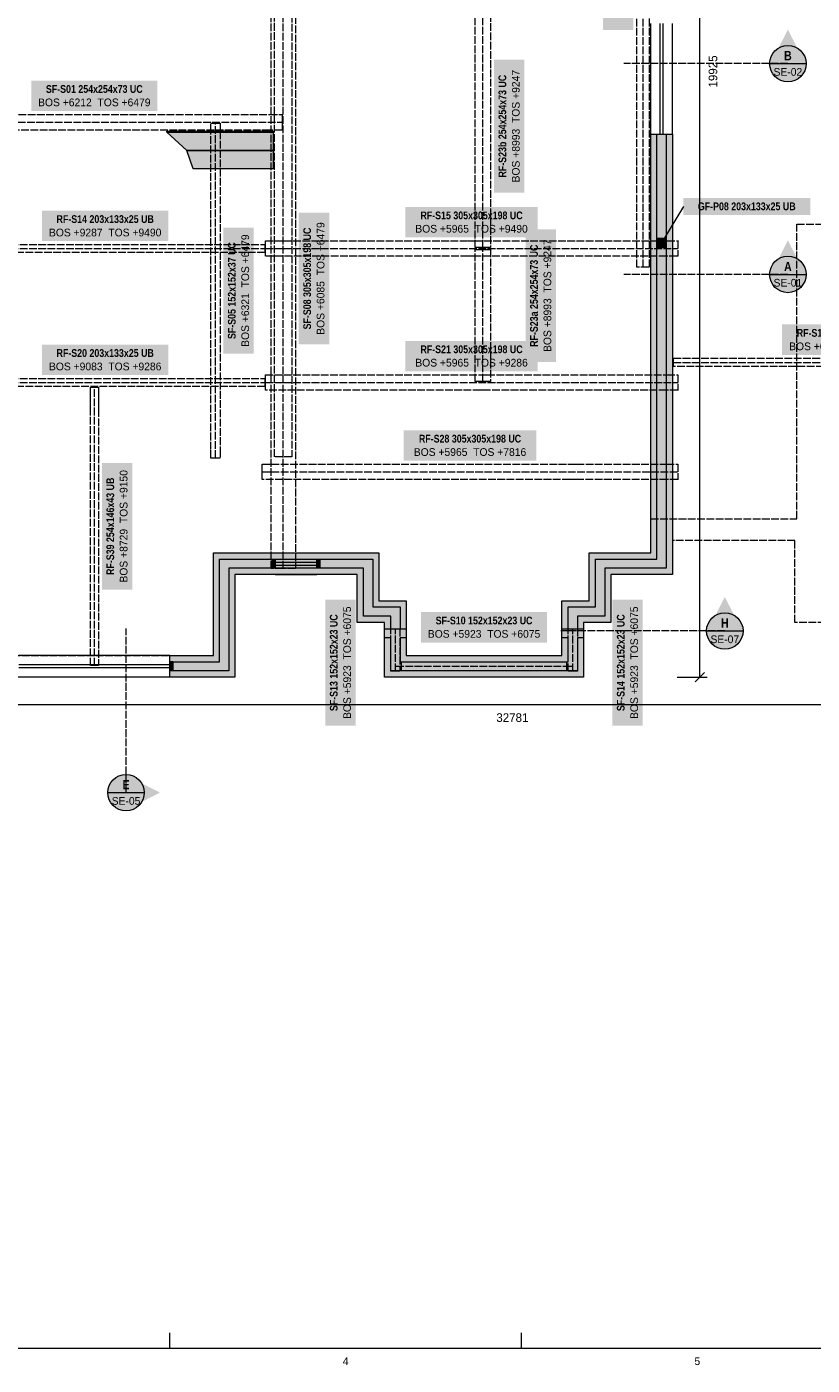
# Model space of a CAD drawing. Header units: millimetres. Extents: x 17 to 587, y 4 to 415.
# Tile 2 of 7: x 170 to 299, y 4 to 224. Entities that reach past the tile are written whole.
import ezdxf
from ezdxf.enums import TextEntityAlignment as Align

# ---------------------------------------------------------------- set-up
doc = ezdxf.new("R2010")
doc.units = ezdxf.units.MM
doc.linetypes.add('DASHED', pattern=[1.524, 1.27, -0.254])
for name, color, linetype in [('FILL-C_B2B2B5', 7, 'Continuous'), ('FILL-EPS', 7, 'Continuous'), ('FILL-RED', 7, 'Continuous'), ('FILL-STEEL', 7, 'Continuous'), ('FILL-TEAL_DK', 7, 'Continuous'), ('FILL-WHITE', 7, 'Continuous'), ('LINE-INK', 7, 'Continuous'), ('LINE-RED', 7, 'Continuous'), ('LINE-RED-DASH', 7, 'DASHED'), ('LINE-STEEL', 7, 'Continuous'), ('LINE-STEEL-DASH', 7, 'DASHED'), ('LINE-STEEL_GREY', 7, 'Continuous'), ('LINE-STEEL_GREY-DASH', 7, 'DASHED'), ('LINE-TEAL_DK', 7, 'Continuous'), ('TEXT-INK', 7, 'Continuous'), ('TEXT-RED', 7, 'Continuous'), ('TEXT-STEEL', 7, 'Continuous'), ('TEXT-STEEL_GREY', 7, 'Continuous')]:
    doc.layers.add(name, color=color, linetype=linetype)
doc.styles.add('OpenSansCondensed-Bold', font='OpenSansCondensed-Bold.ttf')

msp = doc.modelspace()

# ---------------------------------------------------------------- hatches: boundary and pattern name
at = {"layer": 'FILL-C_B2B2B5', "true_color": 0xb2b2b5}
h = msp.add_hatch(color=256, dxfattribs=at)
h.dxf.hatch_style = 1
h.paths.add_polyline_path([(232.53, 123.81), (231.51, 123.81), (231.51, 119.91), (259.18, 119.91), (259.18, 123.81), (258.16, 123.81), (258.16, 125.33), (259.18, 125.33), (259.18, 128.91), (263.68, 128.91), (263.68, 136.79), (273.8, 136.79), (273.8, 206.7), (275.33, 206.7), (275.33, 135.27), (265.2, 135.27), (265.2, 127.39), (260.7, 127.39), (260.7, 125.33), (261.72, 125.33), (261.72, 123.81), (260.7, 123.81), (260.7, 118.39), (229.99, 118.39), (229.99, 123.81), (228.97, 123.81), (228.97, 125.33), (229.99, 125.33), (229.99, 127.39), (225.48, 127.39), (225.48, 135.27), (203.33, 135.27), (203.33, 118.39), (193.64, 118.39), (193.64, 119.91), (201.8, 119.91), (201.8, 136.79), (227.01, 136.79), (227.01, 128.91), (231.51, 128.91), (231.51, 125.33), (232.53, 125.33)])
at = {"layer": 'FILL-EPS', "true_color": 0xccffff}
h = msp.add_hatch(color=256, dxfattribs=at)
h.dxf.hatch_style = 1
h.paths.add_polyline_path([(258.16, 129.93), (262.66, 129.93), (262.66, 137.81), (272.79, 137.81), (272.79, 206.7), (273.8, 206.7), (273.8, 136.79), (263.68, 136.79), (263.68, 128.91), (259.18, 128.91), (259.18, 125.33), (258.16, 125.33)])
h = msp.add_hatch(color=256, dxfattribs=at)
h.dxf.hatch_style = 1
h.paths.add_polyline_path([(276.34, 206.7), (276.34, 134.25), (266.22, 134.25), (266.22, 126.37), (261.72, 126.37), (261.72, 125.33), (260.7, 125.33), (260.7, 127.39), (265.2, 127.39), (265.2, 135.27), (275.33, 135.27), (275.33, 206.7)])
h = msp.add_hatch(color=256, dxfattribs=at)
h.dxf.hatch_style = 1
h.paths.add_polyline_path([(200.79, 120.93), (200.79, 137.81), (228.02, 137.81), (228.02, 129.93), (232.53, 129.93), (232.53, 125.33), (231.51, 125.33), (231.51, 128.91), (227.01, 128.91), (227.01, 136.79), (201.8, 136.79), (201.8, 119.91), (193.64, 119.91), (193.64, 120.93)])
h = msp.add_hatch(color=256, dxfattribs=at)
h.dxf.hatch_style = 1
h.paths.add_polyline_path([(228.97, 126.37), (224.47, 126.37), (224.47, 134.25), (204.34, 134.25), (204.34, 117.37), (193.64, 117.37), (193.64, 118.39), (203.33, 118.39), (203.33, 135.27), (225.48, 135.27), (225.48, 127.39), (229.99, 127.39), (229.99, 125.33), (228.97, 125.33)])
h = msp.add_hatch(color=256, dxfattribs=at)
h.dxf.hatch_style = 1
h.paths.add_polyline_path([(261.72, 117.37), (228.97, 117.37), (228.97, 123.81), (229.99, 123.81), (229.99, 118.39), (260.7, 118.39), (260.7, 123.81), (261.72, 123.81)])
h = msp.add_hatch(color=256, dxfattribs=at)
h.dxf.hatch_style = 1
h.paths.add_polyline_path([(232.53, 120.93), (258.16, 120.93), (258.16, 123.81), (259.18, 123.81), (259.18, 119.91), (231.51, 119.91), (231.51, 123.81), (232.53, 123.81)])
at = {"layer": 'FILL-RED', "true_color": 0xb81a1f}
h = msp.add_hatch(color=256, dxfattribs=at)
h.dxf.hatch_style = 1
h.paths.add_polyline_path([(295.34, 223.89), (292.49, 218.29), (298.19, 218.29)])
h = msp.add_hatch(color=256, dxfattribs=at)
h.dxf.hatch_style = 1
h.paths.add_polyline_path([(295.34, 189.21), (292.49, 183.61), (298.19, 183.61)])
h = msp.add_hatch(color=256, dxfattribs=at)
h.dxf.hatch_style = 1
h.paths.add_polyline_path([(284.96, 130.56), (282.11, 124.96), (287.81, 124.96)])
h = msp.add_hatch(color=256, dxfattribs=at)
h.dxf.hatch_style = 1
h.paths.add_polyline_path([(192.02, 98.37), (186.42, 101.22), (186.42, 95.52)])
at = {"layer": 'FILL-STEEL', "true_color": 0x0d2973}
h = msp.add_hatch(color=256, dxfattribs=at)
h.dxf.hatch_style = 1
h.paths.add_polyline_path([(273.82, 188.05), (273.82, 189.55), (275.32, 189.55), (275.32, 188.05)])
h = msp.add_hatch(color=256, dxfattribs=at)
h.dxf.hatch_style = 1
h.paths.add_polyline_path([(274.97, 188.8), (274.96, 188.9), (274.92, 189), (274.85, 189.08), (274.77, 189.15), (274.67, 189.19), (274.57, 189.2), (274.47, 189.19), (274.37, 189.15), (274.29, 189.08), (274.22, 189), (274.18, 188.9), (274.17, 188.8), (274.18, 188.7), (274.22, 188.6), (274.29, 188.52), (274.37, 188.45), (274.47, 188.41), (274.57, 188.4), (274.67, 188.41), (274.77, 188.45), (274.85, 188.52), (274.92, 188.6), (274.96, 188.7)])
at = {"layer": 'FILL-TEAL_DK', "true_color": 0x006b5c}
h = msp.add_hatch(color=256, dxfattribs=at)
h.dxf.hatch_style = 1
h.paths.add_polyline_path([(210.48, 136.79), (210.98, 136.79), (210.98, 135.27), (210.48, 135.27)])
h = msp.add_hatch(color=256, dxfattribs=at)
h.dxf.hatch_style = 1
h.paths.add_polyline_path([(217.83, 136.79), (218.33, 136.79), (218.33, 135.27), (217.83, 135.27)])
h = msp.add_hatch(color=256, dxfattribs=at)
h.dxf.hatch_style = 1
h.paths.add_polyline_path([(193.64, 119.96), (194.14, 119.96), (194.14, 118.44), (193.64, 118.44)])
at = {"layer": 'FILL-WHITE', "true_color": 0xffffff}
h = msp.add_hatch(color=256, dxfattribs=at)
h.dxf.hatch_style = 1
h.paths.add_polyline_path([(269.93, 223.84), (269.93, 244.55), (264.92, 244.55), (264.92, 223.84)])
h = msp.add_hatch(color=256, dxfattribs=at)
h.dxf.hatch_style = 1
h.paths.add_polyline_path([(298.34, 218.29), (298.24, 219.07), (297.94, 219.79), (297.47, 220.41), (296.84, 220.89), (296.12, 221.19), (295.34, 221.29), (294.57, 221.19), (293.84, 220.89), (293.22, 220.41), (292.75, 219.79), (292.45, 219.07), (292.34, 218.29), (292.45, 217.51), (292.75, 216.79), (293.22, 216.17), (293.84, 215.69), (294.57, 215.39), (295.34, 215.29), (296.12, 215.39), (296.84, 215.69), (297.47, 216.17), (297.94, 216.79), (298.24, 217.51)])
h = msp.add_hatch(color=256, dxfattribs=at)
h.dxf.hatch_style = 1
h.paths.add_polyline_path([(251.98, 197.06), (251.98, 218.94), (246.97, 218.94), (246.97, 197.06)])
h = msp.add_hatch(color=256, dxfattribs=at)
h.dxf.hatch_style = 1
h.paths.add_polyline_path([(170.85, 210.49), (191.56, 210.49), (191.56, 215.5), (170.85, 215.5)])
h = msp.add_hatch(color=256, dxfattribs=at)
h.dxf.hatch_style = 1
h.paths.add_polyline_path([(193.12, 207.2), (193.12, 207.2), (210.62, 207.2), (210.62, 207), (210.62, 207), (193.12, 207)])
h = msp.add_hatch(color=256, dxfattribs=at)
h.dxf.hatch_style = 1
h.paths.add_polyline_path([(196.43, 204), (193.12, 207), (210.62, 207), (210.62, 204)])
h = msp.add_hatch(color=256, dxfattribs=at)
h.dxf.hatch_style = 1
h.paths.add_polyline_path([(197.45, 201), (197.45, 201), (196.43, 204), (210.62, 204), (210.62, 201), (197.45, 201), (197.45, 201)])
h = msp.add_hatch(color=256, dxfattribs=at)
h.dxf.hatch_style = 1
h.paths.add_polyline_path([(278.11, 193.4), (299.02, 193.4), (299.02, 196.2), (278.11, 196.2)])
h = msp.add_hatch(color=256, dxfattribs=at)
h.dxf.hatch_style = 1
h.paths.add_polyline_path([(172.59, 189.09), (193.4, 189.09), (193.4, 194.1), (172.59, 194.1)])
h = msp.add_hatch(color=256, dxfattribs=at)
h.dxf.hatch_style = 1
h.paths.add_polyline_path([(219.85, 172.1), (219.85, 193.79), (214.84, 193.79), (214.84, 172.1)])
h = msp.add_hatch(color=256, dxfattribs=at)
h.dxf.hatch_style = 1
h.paths.add_polyline_path([(232.38, 189.7), (254.18, 189.7), (254.18, 194.71), (232.38, 194.71)])
h = msp.add_hatch(color=256, dxfattribs=at)
h.dxf.hatch_style = 1
h.paths.add_polyline_path([(207.45, 170.59), (207.45, 191.31), (202.44, 191.31), (202.44, 170.59)])
h = msp.add_hatch(color=256, dxfattribs=at)
h.dxf.hatch_style = 1
h.paths.add_polyline_path([(257.18, 169.22), (257.18, 191.01), (252.17, 191.01), (252.17, 169.22)])
h = msp.add_hatch(color=256, dxfattribs=at)
h.dxf.hatch_style = 1
h.paths.add_polyline_path([(298.34, 183.61), (298.24, 184.39), (297.94, 185.11), (297.47, 185.73), (296.84, 186.21), (296.12, 186.51), (295.34, 186.61), (294.57, 186.51), (293.84, 186.21), (293.22, 185.73), (292.75, 185.11), (292.45, 184.39), (292.34, 183.61), (292.45, 182.83), (292.75, 182.11), (293.22, 181.49), (293.84, 181.01), (294.57, 180.71), (295.34, 180.61), (296.12, 180.71), (296.84, 181.01), (297.47, 181.49), (297.94, 182.11), (298.24, 182.83)])
h = msp.add_hatch(color=256, dxfattribs=at)
h.dxf.hatch_style = 1
h.paths.add_polyline_path([(294.39, 170.37), (315.21, 170.37), (315.21, 175.38), (294.39, 175.38)])
h = msp.add_hatch(color=256, dxfattribs=at)
h.dxf.hatch_style = 1
h.paths.add_polyline_path([(172.59, 167.06), (193.4, 167.06), (193.4, 172.07), (172.59, 172.07)])
h = msp.add_hatch(color=256, dxfattribs=at)
h.dxf.hatch_style = 1
h.paths.add_polyline_path([(232.38, 167.67), (254.18, 167.67), (254.18, 172.68), (232.38, 172.68)])
h = msp.add_hatch(color=256, dxfattribs=at)
h.dxf.hatch_style = 1
h.paths.add_polyline_path([(232.13, 152.97), (253.93, 152.97), (253.93, 157.98), (232.13, 157.98)])
h = msp.add_hatch(color=256, dxfattribs=at)
h.dxf.hatch_style = 1
h.paths.add_polyline_path([(187.45, 131.77), (187.45, 152.58), (182.44, 152.58), (182.44, 131.77)])
h = msp.add_hatch(color=256, dxfattribs=at)
h.dxf.hatch_style = 1
h.paths.add_polyline_path([(224.23, 109.38), (224.23, 130.1), (219.22, 130.1), (219.22, 109.38)])
h = msp.add_hatch(color=256, dxfattribs=at)
h.dxf.hatch_style = 1
h.paths.add_polyline_path([(271.46, 109.38), (271.46, 130.1), (266.45, 130.1), (266.45, 109.38)])
h = msp.add_hatch(color=256, dxfattribs=at)
h.dxf.hatch_style = 1
h.paths.add_polyline_path([(234.98, 123.06), (255.7, 123.06), (255.7, 128.07), (234.98, 128.07)])
h = msp.add_hatch(color=256, dxfattribs=at)
h.dxf.hatch_style = 1
h.paths.add_polyline_path([(287.96, 124.96), (287.85, 125.74), (287.56, 126.46), (287.08, 127.08), (286.46, 127.56), (285.73, 127.86), (284.96, 127.96), (284.18, 127.86), (283.46, 127.56), (282.84, 127.08), (282.36, 126.46), (282.06, 125.74), (281.96, 124.96), (282.06, 124.18), (282.36, 123.46), (282.84, 122.84), (283.46, 122.36), (284.18, 122.06), (284.96, 121.96), (285.73, 122.06), (286.46, 122.36), (287.08, 122.84), (287.56, 123.46), (287.85, 124.18)])
h = msp.add_hatch(color=256, dxfattribs=at)
h.dxf.hatch_style = 1
h.paths.add_polyline_path([(189.42, 98.37), (189.32, 99.15), (189.02, 99.87), (188.54, 100.5), (187.92, 100.97), (187.2, 101.27), (186.42, 101.37), (185.64, 101.27), (184.92, 100.97), (184.3, 100.5), (183.82, 99.87), (183.52, 99.15), (183.42, 98.37), (183.52, 97.6), (183.82, 96.87), (184.3, 96.25), (184.92, 95.78), (185.64, 95.48), (186.42, 95.37), (187.2, 95.48), (187.92, 95.78), (188.54, 96.25), (189.02, 96.87), (189.32, 97.6)])

# ---------------------------------------------------------------- linework, layer by layer
at = {"layer": 'LINE-INK', "lineweight": 5}
for p, q in [((280.84, 117.37), (280.84, 316.63)), ((272.79, 206.7), (272.79, 224.9)), ((274.32, 206.7), (274.32, 224.9)), ((274.82, 206.7), (274.82, 224.9)), ((276.34, 206.7), (276.34, 224.9)), ((210.98, 137.8), (217.83, 137.8)), ((210.98, 136.28), (217.83, 136.28)), ((210.98, 135.78), (217.83, 135.78)), ((210.98, 134.25), (217.83, 134.25)), ((168.79, 120.98), (193.64, 120.98)), ((168.79, 119.45), (193.64, 119.45)), ((168.79, 118.95), (193.64, 118.95)), ((168.79, 117.42), (193.64, 117.42)), ((277.14, 117.37), (282.04, 117.37)), ((280.07, 116.6), (281.62, 118.15)), ((86.09, 112.87), (413.91, 112.87)), ((193.62, 7), (193.62, 9.5)), ((251.5, 7), (251.5, 9.5))]:
    msp.add_line(p, q, dxfattribs=at)
for points in [[(20, 7), (587, 7), (587, 413), (20, 413)], [(193.12, 207.2), (193.12, 207.2), (210.62, 207.2), (210.62, 207), (210.62, 207), (193.12, 207)], [(196.43, 204), (193.12, 207), (210.62, 207), (210.62, 204)], [(193.64, 120.93), (200.79, 120.93), (200.79, 137.81), (228.02, 137.81), (228.02, 129.93), (232.53, 129.93), (232.53, 120.93), (258.16, 120.93), (258.16, 129.93), (262.66, 129.93), (262.66, 137.81), (272.79, 137.81), (272.79, 206.7), (276.34, 206.7), (276.34, 134.25), (266.22, 134.25), (266.22, 126.37), (261.72, 126.37), (261.72, 117.37), (228.97, 117.37), (228.97, 126.37), (224.47, 126.37), (224.47, 134.25), (204.34, 134.25), (204.34, 117.37), (193.64, 117.37)], [(197.45, 201), (197.45, 201), (196.43, 204), (210.62, 204), (210.62, 201), (197.45, 201), (197.45, 201)], [(273.82, 188.05), (273.82, 189.55), (275.32, 189.55), (275.32, 188.05)]]:
    msp.add_lwpolyline(points, close=True, dxfattribs=at)
at = {"layer": 'LINE-RED', "lineweight": 5}
for p, q in [((292.34, 218.29), (298.34, 218.29)), ((292.34, 183.61), (298.34, 183.61)), ((281.96, 124.96), (287.96, 124.96)), ((183.42, 98.37), (189.42, 98.37))]:
    msp.add_line(p, q, dxfattribs=at)
for centre in [(295.34, 218.29), (295.34, 183.61), (284.96, 124.96), (186.42, 98.37)]:
    msp.add_circle(centre, 3, dxfattribs=at)
at = {"layer": 'LINE-RED-DASH', "lineweight": 5}
for p, q in [((295.34, 218.29), (268.34, 218.29)), ((295.34, 183.61), (268.34, 183.61)), ((186.42, 98.37), (186.42, 125.37)), ((284.96, 124.96), (257.96, 124.96))]:
    msp.add_line(p, q, dxfattribs=at)
at = {"layer": 'LINE-STEEL', "lineweight": 5}
msp.add_line((274.57, 188.8), (278.21, 194.8), dxfattribs=at)
at = {"layer": 'LINE-STEEL-DASH', "lineweight": 5}
for p, q in [((271.51, 184.79), (271.51, 283.6)), ((212.3, 135.22), (212.3, 230.67)), ((245.15, 188.02), (245.15, 227.98)), ((150.32, 208.65), (212.09, 208.65)), ((201.13, 153.41), (201.13, 208.49)), ((156.74, 187.87), (209.25, 187.87)), ((209.35, 187.87), (277.21, 187.87)), ((245.15, 165.99), (245.15, 187.72)), ((276.5, 169.15), (333.1, 169.15)), ((156.74, 165.84), (209.25, 165.84)), ((209.35, 165.84), (277.21, 165.84)), ((181.22, 119.28), (181.22, 165.07)), ((208.85, 151.14), (277.21, 151.14)), ((230.74, 118.35), (230.74, 125.31)), ((259.94, 118.35), (259.94, 125.31)), ((230.87, 119.15), (259.81, 119.15))]:
    msp.add_line(p, q, dxfattribs=at)
for points in [[(270.48, 184.79), (270.48, 184.79), (270.48, 283.6), (270.48, 283.6), (272.43, 283.6), (272.53, 283.6), (272.53, 283.6), (272.53, 184.79), (272.43, 184.79)], [(210.3, 230.67), (212.19, 230.67), (212.41, 230.67), (214.29, 230.67), (214.29, 135.22), (212.41, 135.22), (212.19, 135.22), (210.3, 135.22)], [(243.88, 188.02), (243.88, 188.02), (243.88, 227.98), (245.11, 227.98), (245.11, 227.98), (245.19, 227.98), (245.19, 227.98), (246.42, 227.98), (246.42, 188.02), (246.42, 188.02), (245.19, 188.02), (245.19, 188.02), (245.11, 188.02), (245.11, 188.02)], [(150.32, 207.36), (150.32, 208.59), (150.32, 208.59), (150.32, 208.71), (150.32, 208.71), (150.32, 209.94), (151.95, 209.94), (151.95, 209.94), (210.06, 209.94), (212.09, 209.94), (212.09, 209.94), (212.09, 209.94), (212.09, 208.71), (212.09, 208.59), (212.09, 208.59), (212.09, 208.59), (212.09, 207.36), (212.09, 207.36), (212.09, 207.36), (210.06, 207.36), (151.95, 207.36)], [(200.37, 208.49), (201.1, 208.49), (201.16, 208.49), (201.89, 208.49), (201.89, 207.11), (201.89, 154.79), (201.89, 154.79), (201.89, 153.41), (201.16, 153.41), (201.1, 153.41), (200.37, 153.41), (200.37, 154.79), (200.37, 207.11)], [(156.74, 188.54), (156.74, 188.54), (209.25, 188.54), (209.25, 188.54), (209.25, 187.9), (209.25, 187.84), (209.25, 187.2), (209.25, 187.2), (156.74, 187.2), (156.74, 187.2), (156.74, 187.84), (156.74, 187.9)], [(209.35, 189.15), (242.72, 189.15), (242.79, 189.15), (243.8, 189.15), (275.37, 189.15), (275.49, 189.15), (277.09, 189.15), (277.21, 189.15), (277.21, 186.59), (277.09, 186.59), (275.37, 186.59), (243.8, 186.59), (243.73, 186.59), (242.79, 186.59), (242.72, 186.59), (209.35, 186.59), (209.35, 187.82), (209.35, 187.92)], [(242.72, 189.15), (242.72, 189.17), (242.72, 189.17), (242.72, 189.17), (242.72, 189.17)], [(243.8, 189.15), (243.8, 189.17), (243.8, 189.17), (243.8, 189.17), (243.8, 189.17)], [(243.88, 165.99), (243.88, 165.99), (243.88, 187.72), (243.88, 187.72), (245.11, 187.72), (245.11, 187.72), (245.19, 187.72), (245.19, 187.72), (246.42, 187.72), (246.42, 187.72), (246.42, 165.99), (245.19, 165.99), (245.19, 165.99), (245.11, 165.99), (245.11, 165.99)], [(275.37, 189.15), (275.37, 189.17), (275.37, 189.17)], [(277.21, 189.15), (277.21, 189.17), (277.21, 189.17), (277.21, 189.17), (277.21, 189.17)], [(276.5, 169.82), (276.5, 169.82), (276.5, 169.82), (331.72, 169.82), (331.72, 169.82), (333.1, 169.82), (333.1, 169.18), (333.1, 169.12), (333.1, 168.48), (331.72, 168.48), (276.5, 168.48), (276.5, 168.48), (276.5, 168.48), (276.5, 168.48), (276.5, 169.12), (276.5, 169.12), (276.5, 169.12), (276.5, 169.18), (276.5, 169.18), (276.5, 169.18), (276.5, 169.82)], [(156.74, 166.51), (156.74, 166.51), (209.25, 166.51), (209.25, 166.51), (209.25, 165.87), (209.25, 165.81), (209.25, 165.17), (209.25, 165.17), (156.74, 165.17), (156.74, 165.17), (156.74, 165.81), (156.74, 165.87)], [(209.35, 167.12), (244.76, 167.12), (244.83, 167.12), (245.84, 167.12), (275.37, 167.12), (275.49, 167.12), (277.09, 167.12), (277.21, 167.12), (277.21, 164.56), (275.49, 164.56), (275.37, 164.56), (245.84, 164.56), (245.77, 164.56), (244.83, 164.56), (244.76, 164.56), (209.35, 164.56), (209.35, 165.79), (209.35, 165.89)], [(244.76, 167.12), (244.76, 167.14), (244.76, 167.14), (244.76, 167.14), (244.76, 167.14)], [(245.84, 167.12), (245.84, 167.14), (245.84, 167.14), (245.84, 167.14), (245.84, 167.14)], [(180.55, 161.46), (180.55, 161.5), (180.55, 161.5), (180.55, 161.5), (180.55, 162.27), (180.55, 162.3), (180.55, 163.64), (180.55, 163.64), (180.55, 163.69), (180.55, 163.69), (180.55, 165.02), (180.55, 165.02), (180.55, 165.07), (180.55, 165.07), (181.89, 165.07), (181.89, 165.02), (181.89, 163.69), (181.89, 163.69), (181.89, 163.64), (181.89, 163.64), (181.89, 162.3), (181.89, 162.27), (181.89, 162.27), (181.89, 162.27), (181.89, 161.5), (181.89, 161.46), (181.89, 161.46), (181.89, 119.28), (181.89, 119.28), (181.25, 119.28), (181.25, 119.28), (181.25, 119.28), (181.19, 119.28), (180.55, 119.28), (180.55, 119.28), (180.55, 119.28), (180.55, 119.28), (180.55, 161.46)], [(181.89, 163.64), (181.91, 163.64), (181.91, 163.64), (181.91, 163.64)], [(277.21, 164.56), (277.21, 164.54), (277.21, 164.54), (277.21, 164.54), (277.21, 164.54)], [(180.53, 161.46), (180.55, 161.46), (180.53, 161.46), (180.53, 161.46)], [(181.89, 161.46), (181.89, 161.46), (181.89, 161.46)], [(181.89, 161.46), (181.91, 161.46), (181.91, 161.46), (181.91, 161.46)], [(208.85, 152.42), (259.46, 152.42), (259.53, 152.42), (259.53, 152.42), (260.54, 152.42), (275.37, 152.42), (277.09, 152.42), (277.21, 152.42), (277.21, 149.86), (277.21, 149.86), (275.49, 149.86), (260.54, 149.86), (260.47, 149.86), (259.53, 149.86), (259.46, 149.86), (208.85, 149.86), (208.85, 151.09), (208.85, 151.19)], [(259.46, 152.42), (259.46, 152.44), (259.46, 152.44), (259.46, 152.44)], [(260.54, 152.42), (260.54, 152.44), (260.54, 152.44), (260.54, 152.44)], [(277.21, 149.86), (277.21, 149.84), (277.21, 149.84), (277.21, 149.84)], [(229.98, 118.35), (229.98, 118.35), (229.98, 118.35), (229.98, 125.31), (229.98, 125.31), (229.98, 125.31), (229.98, 125.31), (230.71, 125.31), (230.71, 125.31), (230.71, 125.31), (230.77, 125.31), (230.77, 125.31), (230.77, 125.31), (231.5, 125.31), (231.5, 125.31), (231.5, 125.31), (231.5, 118.35), (231.5, 118.35), (231.5, 118.35), (231.5, 118.35), (230.77, 118.35), (230.77, 118.35), (230.77, 118.35), (230.71, 118.35), (230.71, 118.35), (230.71, 118.35), (229.98, 118.35)], [(259.18, 118.35), (259.18, 118.35), (259.18, 125.31), (259.18, 125.31), (259.91, 125.31), (259.91, 125.31), (259.97, 125.31), (259.97, 125.31), (260.7, 125.31), (260.7, 118.35), (260.7, 118.35), (259.97, 118.35), (259.97, 118.35), (259.91, 118.35), (259.91, 118.35)], [(230.87, 119.12), (230.87, 119.18), (231.75, 119.18), (231.75, 119.91), (258.93, 119.91), (258.93, 119.18), (259.81, 119.18), (259.81, 119.12), (258.93, 119.12), (258.93, 118.39), (231.75, 118.39), (231.75, 119.12)]]:
    msp.add_lwpolyline(points, close=True, dxfattribs=at)
at = {"layer": 'LINE-STEEL_GREY', "lineweight": 5}
msp.add_lwpolyline([(232.53, 123.81), (231.51, 123.81), (231.51, 119.91), (259.18, 119.91), (259.18, 123.81), (258.16, 123.81), (258.16, 125.33), (259.18, 125.33), (259.18, 128.91), (263.68, 128.91), (263.68, 136.79), (273.8, 136.79), (273.8, 206.7), (275.33, 206.7), (275.33, 135.27), (265.2, 135.27), (265.2, 127.39), (260.7, 127.39), (260.7, 125.33), (261.72, 125.33), (261.72, 123.81), (260.7, 123.81), (260.7, 118.39), (229.99, 118.39), (229.99, 123.81), (228.97, 123.81), (228.97, 125.33), (229.99, 125.33), (229.99, 127.39), (225.48, 127.39), (225.48, 135.27), (203.33, 135.27), (203.33, 118.39), (193.64, 118.39), (193.64, 119.91), (201.8, 119.91), (201.8, 136.79), (227.01, 136.79), (227.01, 128.91), (231.51, 128.91), (231.51, 125.33), (232.53, 125.33)], close=True, dxfattribs=at)
at = {"layer": 'LINE-STEEL_GREY-DASH', "lineweight": 5}
for points in [[(213.73, 304.07), (213.73, 153.6), (210.87, 153.6), (210.87, 304.12)], [(161.65, 120.93), (200.79, 120.93), (200.79, 137.81), (228.02, 137.81), (228.02, 129.93), (232.52, 129.93), (232.52, 120.93), (258.16, 120.93), (258.16, 129.93), (262.66, 129.93), (262.66, 137.81), (272.79, 137.81), (272.79, 143.43), (296.81, 143.43), (296.81, 191.9), (414.54, 191.9)], [(418.09, 126.37), (376.47, 126.37), (376.47, 120.72), (338.09, 120.72), (338.09, 126.36), (296.47, 126.36), (296.47, 139.87), (276.35, 139.87), (276.35, 134.25), (266.22, 134.25), (266.22, 126.37), (261.72, 126.37), (261.72, 117.37), (228.97, 117.37), (228.97, 126.37), (224.47, 126.37), (224.47, 134.25), (204.34, 134.25), (204.34, 117.37), (158.09, 117.37)]]:
    msp.add_lwpolyline(points, dxfattribs=at)
at = {"layer": 'LINE-TEAL_DK', "lineweight": 5}
for points in [[(210.48, 136.79), (210.98, 136.79), (210.98, 135.27), (210.48, 135.27)], [(217.83, 136.79), (218.33, 136.79), (218.33, 135.27), (217.83, 135.27)], [(193.64, 119.96), (194.14, 119.96), (194.14, 118.44), (193.64, 118.44)]]:
    msp.add_lwpolyline(points, close=True, dxfattribs=at)

# ---------------------------------------------------------------- texts
at = {"layer": 'TEXT-INK'}
msp.add_text('19925', height=1.422, rotation=90, dxfattribs=at).set_placement((283.72, 217), align=Align.CENTER)
msp.add_text('32781', height=1.422, dxfattribs=at).set_placement((250, 110), align=Align.CENTER)
at = {"layer": 'TEXT-RED', "style": 'OpenSansCondensed-Bold'}
for s, p in [('B', (295.34, 218.84)), ('A', (295.34, 184.16)), ('H', (284.96, 125.51)), ('E', (186.42, 98.92))]:
    msp.add_text(s, height=1.52, dxfattribs=at).set_placement(p, align=Align.CENTER)
at = {"layer": 'TEXT-RED'}
for s, p in [('SE-02', (295.34, 216.29)), ('SE-01', (295.34, 181.61)), ('SE-07', (284.96, 122.96)), ('SE-05', (186.42, 96.37))]:
    msp.add_text(s, height=1.27, dxfattribs=at).set_placement(p, align=Align.CENTER)
at = {"layer": 'TEXT-STEEL', "style": 'OpenSansCondensed-Bold'}
for s, p in [('RF-S23b 254x254x73 UC', (248.99, 208)), ('SF-S08 305x305x198 UC', (216.86, 182.94)), ('SF-S05 152x152x37 UC', (204.46, 180.95)), ('RF-S23a 254x254x73 UC', (254.19, 180.11)), ('RF-S39 254x146x43 UB', (184.46, 142.18)), ('SF-S13 152x152x23 UC', (221.24, 119.74)), ('SF-S14 152x152x23 UC', (268.47, 119.74))]:
    msp.add_text(s, height=1.27, rotation=90, dxfattribs=at).set_placement(p, align=Align.CENTER)
at = {"layer": 'TEXT-STEEL'}
for s, p in [('BOS +8993  TOS +9247', (251.2, 208)), ('BOS +6085  TOS +6479', (219.07, 182.94)), ('BOS +6321  TOS +6479', (206.67, 180.95)), ('BOS +8993  TOS +9247', (256.4, 180.11)), ('BOS +8729  TOS +9150', (186.66, 142.18)), ('BOS +5923  TOS +6075', (223.44, 119.74)), ('BOS +5923  TOS +6075', (270.68, 119.74))]:
    msp.add_text(s, height=1.27, rotation=90, dxfattribs=at).set_placement(p, align=Align.CENTER)
at = {"layer": 'TEXT-STEEL', "style": 'OpenSansCondensed-Bold'}
for s, p in [('SF-S01 254x254x73 UC', (181.2, 213.48)), ('RF-S15 305x305x198 UC', (243.28, 192.69)), ('GF-P08 203x133x25 UB', (288.57, 194.18)), ('RF-S14 203x133x25 UB', (182.99, 192.08)), ('RF-S18 203x133x25 UB', (304.8, 173.36)), ('RF-S21 305x305x198 UC', (243.28, 170.66)), ('RF-S20 203x133x25 UB', (182.99, 170.05)), ('RF-S28 305x305x198 UC', (243.03, 155.96)), ('SF-S10 152x152x23 UC', (245.34, 126.05))]:
    msp.add_text(s, height=1.27, dxfattribs=at).set_placement(p, align=Align.CENTER)
at = {"layer": 'TEXT-STEEL'}
for s, p in [('BOS +6212  TOS +6479', (181.2, 211.28)), ('BOS +5965  TOS +9490', (243.28, 190.49)), ('BOS +9287  TOS +9490', (182.99, 189.87)), ('BOS +6276  TOS +6479', (304.8, 171.15)), ('BOS +5965  TOS +9286', (243.28, 168.46)), ('BOS +9083  TOS +9286', (182.99, 167.84)), ('BOS +5965  TOS +7816', (243.03, 153.76)), ('BOS +5923  TOS +6075', (245.34, 123.85))]:
    msp.add_text(s, height=1.27, dxfattribs=at).set_placement(p, align=Align.CENTER)
at = {"layer": 'TEXT-STEEL_GREY'}
for s, p in [('4', (222.56, 4.2)), ('5', (280.44, 4.2))]:
    msp.add_text(s, height=1.27, dxfattribs=at).set_placement(p, align=Align.CENTER)

doc.saveas('drawing.dxf')
